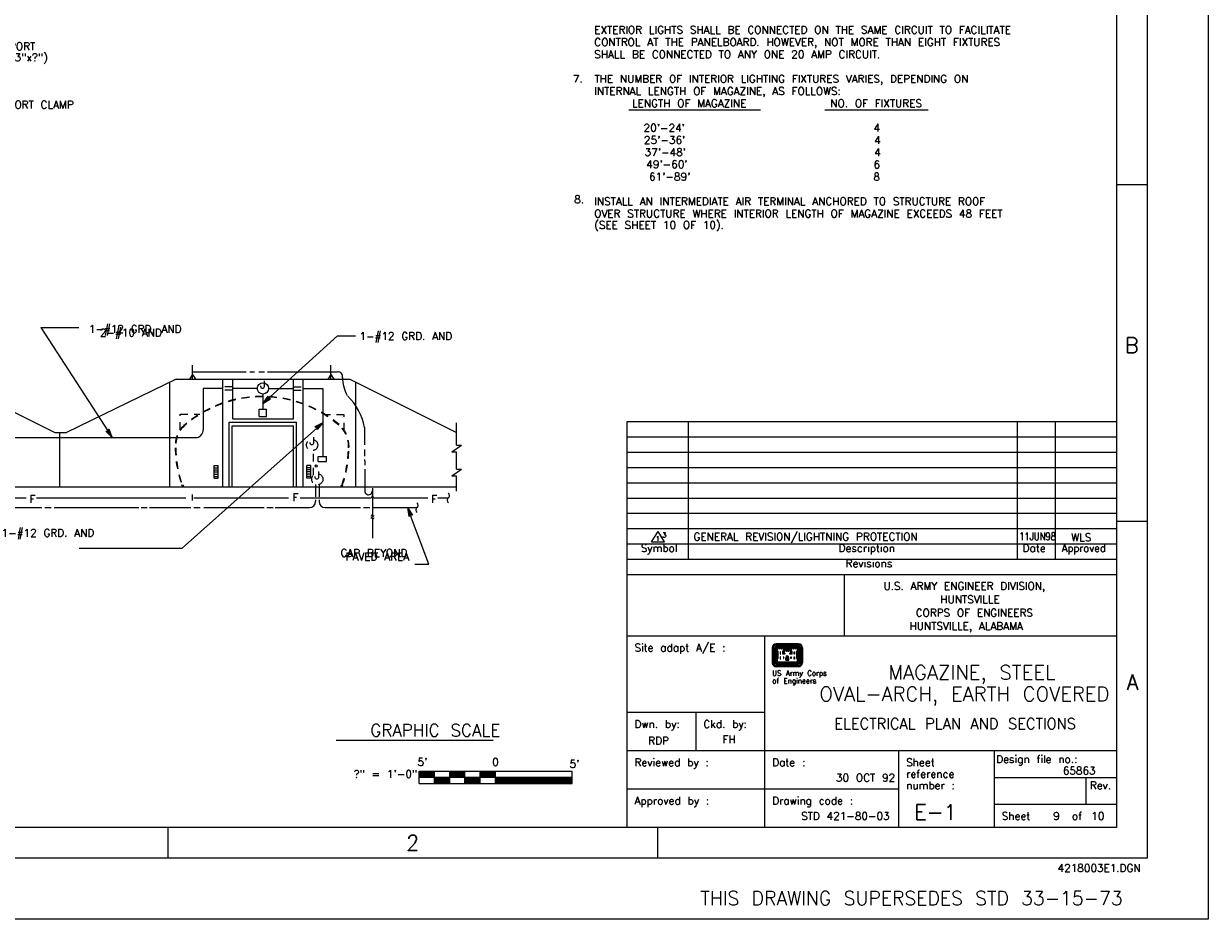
# Model space of a CAD drawing. Extents: x -28.6 to 13.4, y -12 to 18.
# Tile 5 of 6: x -5.9 to 13.4, y -12 to 2.6. Entities that reach past the tile are written whole.
import ezdxf
from ezdxf.enums import TextEntityAlignment as Align

# ---------------------------------------------------------------- set-up
doc = ezdxf.new("R2010")
doc.units = 0
doc.header["$MEASUREMENT"] = 0
doc.linetypes.add('HIDDEN2', pattern=[0.1875, 0.125, -0.0625])
doc.layers.add('01', color=7, linetype='CONTINUOUS')
doc.layers.add('02', color=7, linetype='CONTINUOUS')
doc.styles.add('TXT_SHX', font='txt.shx')

msp = doc.modelspace()

# ---------------------------------------------------------------- linework, layer by layer
at = {"layer": '01', "color": 7, "linetype": 'CONTINUOUS'}
for p, q in [((13.445, 17.982), (13.445, -12.018)), ((12.445, 16.982), (12.445, -11.018)), ((11.945, 16.482), (11.945, -10.518)), ((3.976, 1.2), (6.129, 1.2)), ((7.178, 1.2), (8.87, 1.2)), ((11.945, -0.018), (12.445, -0.018)), ((-5.628, -2.352), (-5.012, -2.352)), ((-5.628, -2.352), (-4.464, -4.151)), ((-0.785, -2.489), (-2.003, -3.592)), ((-0.785, -2.489), (-0.491, -2.489)), ((-3.153, -3.198), (-3.153, -2.966)), ((-3.153, -3.077), (-2.276, -3.077)), ((-2.218, -3.077), (-2.138, -3.077)), ((-2.07, -3.077), (-1.978, -3.077)), ((-1.928, -3.077), (-0.781, -3.077)), ((-0.891, -3.198), (-0.891, -2.966)), ((-7.144, -3.198), (-5.4, -4.068)), ((-3.419, -3.198), (-5.213, -4.068)), ((-3.523, -4.955), (-3.523, -3.253)), ((-3.419, -3.198), (-0.583, -3.198)), ((-3.153, -3.122), (-3.203, -3.198)), ((-3.153, -3.122), (-3.103, -3.198)), ((-2.654, -4.955), (-2.654, -3.198)), ((-2.495, -3.844), (-2.495, -3.198)), ((-1.503, -3.844), (-1.503, -3.198)), ((-1.346, -4.955), (-1.346, -3.198)), ((-0.891, -3.122), (-0.941, -3.198)), ((-0.891, -3.122), (-0.841, -3.198)), ((-0.583, -3.198), (1.161, -4.068)), ((-0.485, -4.955), (-0.485, -3.253)), ((-2.977, -3.348), (-2.977, -4.026)), ((-2.655, -3.348), (-2.977, -3.348)), ((-2.093, -3.348), (-2.498, -3.348)), ((-2.003, -3.44), (-2.003, -3.685)), ((-2.003, -3.592), (-1.917, -3.472)), ((-1.917, -3.472), (-1.907, -3.505)), ((-1.909, -3.348), (-1.504, -3.348)), ((-1.347, -3.348), (-1.023, -3.348)), ((-1.023, -3.348), (-1.023, -4.462)), ((-2.003, -3.592), (-1.875, -3.518)), ((-1.976, -3.567), (-1.919, -3.489)), ((-1.976, -3.567), (-1.892, -3.519)), ((-1.949, -3.543), (-1.922, -3.505)), ((-1.949, -3.543), (-1.909, -3.519)), ((-1.922, -3.505), (-1.918, -3.515)), ((-1.919, -3.489), (-1.913, -3.51)), ((-1.918, -3.515), (-1.909, -3.519)), ((-1.913, -3.51), (-1.892, -3.519)), ((-1.907, -3.505), (-1.875, -3.518)), ((-2.495, -3.844), (-1.503, -3.844)), ((-2.062, -3.805), (-2.062, -3.685)), ((-2.062, -3.685), (-1.945, -3.685)), ((-2.062, -3.805), (-1.945, -3.805)), ((-1.945, -3.805), (-1.945, -3.685)), ((-4.568, -4.047), (-4.535, -4.042)), ((-4.464, -4.151), (-4.568, -4.047)), ((-4.552, -4.052), (-4.53, -4.049)), ((-4.484, -4.12), (-4.552, -4.052)), ((-4.536, -4.057), (-4.526, -4.055)), ((-4.504, -4.09), (-4.536, -4.057)), ((-4.535, -4.042), (-4.516, -4.013)), ((-4.53, -4.049), (-4.518, -4.03)), ((-4.526, -4.055), (-4.521, -4.047)), ((-4.504, -4.09), (-4.521, -4.047)), ((-4.484, -4.12), (-4.518, -4.03)), ((-4.464, -4.151), (-4.516, -4.013)), ((-3.322, -5.958), (-1.021, -3.907)), ((-2.555, -3.898), (-1.451, -3.898)), ((-2.555, -4.955), (-2.555, -3.898)), ((-2.506, -3.957), (-1.504, -3.957)), ((-2.506, -4.955), (-2.506, -3.957)), ((-1.504, -4.955), (-1.504, -3.957)), ((-1.451, -4.955), (-1.451, -3.898)), ((-1.021, -3.907), (-1.153, -3.973)), ((-1.122, -3.989), (-1.153, -3.973)), ((-1.05, -3.93), (-1.136, -3.974)), ((-1.116, -3.983), (-1.136, -3.974)), ((-1.114, -4.021), (-1.122, -3.989)), ((-1.078, -3.953), (-1.119, -3.974)), ((-1.11, -3.978), (-1.119, -3.974)), ((-1.111, -4.005), (-1.116, -3.983)), ((-1.021, -3.907), (-1.114, -4.021)), ((-1.05, -3.93), (-1.111, -4.005)), ((-1.107, -3.989), (-1.11, -3.978)), ((-1.078, -3.953), (-1.107, -3.989)), ((-0.341, -3.98), (-0.341, -4.27)), ((1.161, -4.275), (1.161, -3.912)), ((3.945, -3.893), (3.945, -6.393)), ((11.945, -3.893), (3.945, -3.893)), ((4.945, -3.893), (4.945, -6.143)), ((10.32, -3.893), (10.32, -6.143)), ((10.945, -3.893), (10.945, -6.143)), ((-7.499, -4.151), (-3.102, -4.151)), ((-5.4, -4.068), (-5.213, -4.068)), ((-5.325, -4.068), (-5.325, -4.952)), ((11.945, -4.143), (3.945, -4.143)), ((-0.341, -4.347), (-0.341, -4.456)), ((1.087, -4.384), (1.244, -4.275)), ((1.087, -4.384), (1.161, -4.384)), ((1.161, -4.275), (1.244, -4.275)), ((1.161, -4.666), (1.161, -4.384)), ((11.945, -4.393), (3.945, -4.393)), ((-2.796, -4.609), (-2.733, -4.609)), ((-2.796, -4.814), (-2.796, -4.609)), ((-2.796, -4.644), (-2.733, -4.644)), ((-2.733, -4.814), (-2.733, -4.609)), ((-1.221, -4.609), (-1.284, -4.609)), ((-1.284, -4.814), (-1.284, -4.609)), ((-1.221, -4.644), (-1.284, -4.644)), ((-1.221, -4.814), (-1.221, -4.609)), ((-1.101, -4.462), (-0.962, -4.462)), ((-1.101, -4.54), (-1.101, -4.462)), ((-1.101, -4.54), (-0.962, -4.54)), ((-0.962, -4.54), (-0.962, -4.462)), ((-0.338, -4.532), (-0.338, -4.603)), ((11.945, -4.643), (3.945, -4.643)), ((-2.796, -4.677), (-2.733, -4.677)), ((-2.796, -4.712), (-2.733, -4.712)), ((-2.796, -4.75), (-2.733, -4.75)), ((-2.796, -4.784), (-2.733, -4.784)), ((-2.796, -4.814), (-2.733, -4.814)), ((-1.221, -4.677), (-1.284, -4.677)), ((-1.221, -4.712), (-1.284, -4.712)), ((-1.221, -4.75), (-1.284, -4.75)), ((-1.221, -4.784), (-1.284, -4.784)), ((-1.221, -4.814), (-1.284, -4.814)), ((-0.338, -4.666), (-0.338, -5.017)), ((1.087, -4.775), (1.244, -4.666)), ((1.087, -4.775), (1.161, -4.775)), ((1.161, -4.666), (1.244, -4.666)), ((1.161, -5.024), (1.161, -4.775)), ((-24.137, -4.955), (1.161, -4.955)), ((-1.142, -4.919), (-1.142, -5.12)), ((-1.083, -4.919), (-1.083, -5.116)), ((-0.212, -4.978), (-0.212, -5.429)), ((11.945, -4.893), (3.945, -4.893)), ((-6.731, -5.137), (-5.871, -5.137)), ((-5.702, -5.137), (-3.263, -5.137)), ((-3.13, -5.137), (-1.582, -5.137)), ((-1.391, -5.137), (-0.254, -5.137)), ((-1.142, -5.166), (-1.142, -5.195)), ((-1.083, -5.166), (-1.083, -5.195)), ((-0.17, -5.137), (0.692, -5.137)), ((0.854, -5.137), (1.026, -5.137)), ((11.945, -5.143), (3.945, -5.143)), ((-6.766, -5.295), (-5.614, -5.295)), ((-5.564, -5.295), (-5.46, -5.295)), ((-5.41, -5.295), (-4.029, -5.295)), ((-3.992, -5.295), (-3.892, -5.295)), ((-3.854, -5.295), (-3.18, -5.295)), ((-3.13, -5.295), (-3.026, -5.295)), ((-2.968, -5.295), (-1.982, -5.295)), ((-1.94, -5.295), (-1.832, -5.295)), ((-1.803, -5.295), (-1.242, -5.295)), ((-0.983, -5.295), (-0.409, -5.295)), ((-0.359, -5.295), (-0.255, -5.295)), ((-0.205, -5.295), (0.515, -5.295)), ((0.711, -6.22), (0.363, -5.295)), ((0.363, -5.295), (0.443, -5.419)), ((0.363, -5.295), (0.385, -5.441)), ((0.376, -5.33), (0.428, -5.411)), ((0.376, -5.33), (0.39, -5.425)), ((0.409, -5.417), (0.385, -5.441)), ((0.389, -5.363), (0.396, -5.409)), ((0.389, -5.363), (0.414, -5.402)), ((0.406, -5.409), (0.39, -5.425)), ((0.403, -5.402), (0.396, -5.409)), ((0.414, -5.402), (0.403, -5.402)), ((0.428, -5.411), (0.406, -5.409)), ((0.443, -5.419), (0.409, -5.417)), ((11.945, -5.393), (3.945, -5.393)), ((-0.212, -5.466), (-0.212, -5.795)), ((11.945, -5.518), (12.445, -5.518)), ((11.945, -5.643), (3.945, -5.643)), ((-5.005, -5.958), (-3.322, -5.958)), ((11.945, -5.893), (3.945, -5.893)), ((11.945, -6.143), (3.945, -6.143)), ((0.482, -6.22), (0.711, -6.22)), ((3.945, -6.393), (3.945, -10.518)), ((11.945, -6.393), (3.945, -6.393)), ((7.493, -6.393), (7.493, -7.393)), ((11.945, -7.393), (3.945, -7.393)), ((6.195, -7.393), (6.195, -10.518)), ((6.195, -8.643), (3.945, -8.643)), ((5.07, -8.643), (5.07, -9.268)), ((-0.803, -9.093), (1.759, -9.093)), ((11.945, -9.268), (3.945, -9.268)), ((8.383, -9.268), (8.383, -10.518)), ((9.945, -9.268), (9.945, -10.518)), ((0.55, -9.599), (3.05, -9.599)), ((0.55, -9.799), (0.55, -9.599)), ((0.55, -9.603), (0.8, -9.603)), ((0.55, -9.608), (0.8, -9.608)), ((0.55, -9.613), (0.8, -9.613)), ((0.55, -9.618), (0.8, -9.618)), ((0.55, -9.623), (0.8, -9.623)), ((0.55, -9.628), (0.8, -9.628)), ((0.55, -9.633), (0.8, -9.633)), ((0.55, -9.638), (0.8, -9.638)), ((0.55, -9.643), (0.8, -9.643)), ((0.55, -9.648), (0.8, -9.648)), ((0.55, -9.653), (0.8, -9.653)), ((0.55, -9.658), (0.8, -9.658)), ((0.55, -9.663), (0.8, -9.663)), ((0.55, -9.668), (0.8, -9.668)), ((0.55, -9.673), (0.8, -9.673)), ((0.55, -9.678), (0.8, -9.678)), ((0.8, -9.799), (0.8, -9.599)), ((1.05, -9.799), (1.05, -9.599)), ((1.05, -9.603), (1.3, -9.603)), ((1.05, -9.608), (1.3, -9.608)), ((1.05, -9.613), (1.3, -9.613)), ((1.05, -9.618), (1.3, -9.618)), ((1.05, -9.623), (1.3, -9.623)), ((1.05, -9.628), (1.3, -9.628)), ((1.05, -9.633), (1.3, -9.633)), ((1.05, -9.638), (1.3, -9.638)), ((1.05, -9.643), (1.3, -9.643)), ((1.05, -9.648), (1.3, -9.648)), ((1.05, -9.653), (1.3, -9.653)), ((1.05, -9.658), (1.3, -9.658)), ((1.05, -9.663), (1.3, -9.663)), ((1.05, -9.668), (1.3, -9.668)), ((1.05, -9.673), (1.3, -9.673)), ((1.05, -9.678), (1.3, -9.678)), ((1.3, -9.799), (1.3, -9.599)), ((1.55, -9.799), (1.55, -9.599)), ((1.55, -9.603), (1.8, -9.603)), ((1.55, -9.608), (1.8, -9.608)), ((1.55, -9.613), (1.8, -9.613)), ((1.55, -9.618), (1.8, -9.618)), ((1.55, -9.623), (1.8, -9.623)), ((1.55, -9.628), (1.8, -9.628)), ((1.55, -9.633), (1.8, -9.633)), ((1.55, -9.638), (1.8, -9.638)), ((1.55, -9.643), (1.8, -9.643)), ((1.55, -9.648), (1.8, -9.648)), ((1.55, -9.653), (1.8, -9.653)), ((1.55, -9.658), (1.8, -9.658)), ((1.55, -9.663), (1.8, -9.663)), ((1.55, -9.668), (1.8, -9.668)), ((1.55, -9.673), (1.8, -9.673)), ((1.55, -9.678), (1.8, -9.678)), ((1.8, -9.799), (1.8, -9.599)), ((3.05, -9.799), (3.05, -9.599)), ((0.55, -9.683), (0.8, -9.683)), ((0.55, -9.688), (0.8, -9.688)), ((0.55, -9.693), (0.8, -9.693)), ((0.55, -9.699), (3.05, -9.699)), ((0.55, -9.799), (3.05, -9.799)), ((0.8, -9.705), (1.05, -9.705)), ((0.8, -9.711), (1.05, -9.711)), ((0.8, -9.717), (1.05, -9.717)), ((0.8, -9.725), (1.05, -9.725)), ((0.8, -9.733), (1.05, -9.733)), ((0.8, -9.74), (1.05, -9.74)), ((0.8, -9.748), (1.05, -9.748)), ((0.8, -9.757), (1.05, -9.757)), ((0.8, -9.764), (1.05, -9.764)), ((0.8, -9.773), (1.05, -9.773)), ((0.8, -9.781), (1.05, -9.781)), ((0.8, -9.788), (1.05, -9.788)), ((1.05, -9.683), (1.3, -9.683)), ((1.05, -9.688), (1.3, -9.688)), ((1.05, -9.693), (1.3, -9.693)), ((1.3, -9.705), (1.55, -9.705)), ((1.3, -9.711), (1.55, -9.711)), ((1.3, -9.717), (1.55, -9.717)), ((1.3, -9.725), (1.55, -9.725)), ((1.3, -9.733), (1.55, -9.733)), ((1.3, -9.74), (1.55, -9.74)), ((1.3, -9.748), (1.55, -9.748)), ((1.3, -9.757), (1.55, -9.757)), ((1.3, -9.764), (1.55, -9.764)), ((1.3, -9.773), (1.55, -9.773)), ((1.3, -9.781), (1.55, -9.781)), ((1.3, -9.788), (1.55, -9.788)), ((1.55, -9.683), (1.8, -9.683)), ((1.55, -9.688), (1.8, -9.688)), ((1.55, -9.693), (1.8, -9.693)), ((1.8, -9.705), (3.05, -9.705)), ((1.8, -9.708), (3.05, -9.708)), ((1.8, -9.714), (3.05, -9.714)), ((1.8, -9.719), (3.05, -9.719)), ((1.8, -9.726), (3.05, -9.726)), ((1.8, -9.731), (3.05, -9.731)), ((1.8, -9.739), (3.05, -9.739)), ((1.8, -9.745), (3.05, -9.745)), ((1.8, -9.753), (3.05, -9.753)), ((1.8, -9.758), (3.05, -9.758)), ((1.8, -9.765), (3.05, -9.765)), ((1.8, -9.771), (3.05, -9.771)), ((1.8, -9.776), (3.05, -9.776)), ((1.8, -9.782), (3.05, -9.782)), ((1.8, -9.788), (3.05, -9.788)), ((11.945, -9.706), (9.945, -9.706)), ((11.445, -9.706), (11.445, -10.143)), ((8.383, -9.893), (3.945, -9.893)), ((11.945, -10.143), (9.945, -10.143)), ((11.945, -10.518), (-26.055, -10.518)), ((-3.555, -10.518), (-3.555, -11.018)), ((4.445, -10.518), (4.445, -11.018)), ((12.445, -11.018), (-27.555, -11.018)), ((13.445, -12.018), (-28.555, -12.018))]:
    msp.add_line(p, q, dxfattribs=at)
at = {"layer": '01', "color": 7, "linetype": 'HIDDEN2'}
for p, q in [((-2.498, -3.323), (-2.655, -3.323)), ((-2.498, -3.375), (-2.655, -3.375)), ((-1.504, -3.323), (-1.347, -3.323)), ((-1.504, -3.375), (-1.347, -3.375)), ((-3.352, -4.022), (-3.352, -3.768)), ((-3.352, -3.768), (-3.031, -3.768)), ((-0.674, -3.78), (-0.995, -3.78)), ((-0.674, -4.034), (-0.674, -3.78)), ((-1.177, -4.767), (-1.177, -4.362)), ((-3.331, -4.922), (-3.318, -4.951)), ((-3.331, -4.922), (-3.329, -4.922)), ((-3.329, -4.922), (-3.317, -4.95)), ((-3.295, -4.942), (-3.318, -4.951)), ((-3.317, -4.928), (-3.31, -4.946)), ((-3.302, -4.929), (-3.301, -4.928)), ((-3.302, -4.929), (-3.297, -4.941)), ((-0.736, -4.946), (-0.713, -4.955)), ((-0.729, -4.933), (-0.734, -4.945)), ((-0.734, -4.945), (-0.714, -4.954)), ((-0.729, -4.933), (-0.73, -4.932)), ((-0.713, -4.932), (-0.721, -4.95)), ((-0.701, -4.926), (-0.714, -4.954)), ((-0.7, -4.926), (-0.713, -4.955)), ((-0.7, -4.926), (-0.701, -4.926)), ((-3.152, -5.178), (-3.152, -5.078))]:
    msp.add_line(p, q, dxfattribs=at)
at = {"layer": '01', "color": 3, "linetype": 'CONTINUOUS'}
for p, q in [((4.349, -5.853), (4.455, -5.686)), ((4.562, -5.853), (4.455, -5.686)), ((4.349, -5.853), (4.562, -5.853))]:
    msp.add_line(p, q, dxfattribs=at)
at = {"layer": '01', "color": 1, "linetype": 'CONTINUOUS'}
for p, q in [((6.749, -7.518), (6.385, -7.518)), ((6.749, -7.522), (6.385, -7.522)), ((6.749, -7.527), (6.385, -7.527)), ((6.749, -7.532), (6.385, -7.532)), ((6.749, -7.538), (6.385, -7.538)), ((6.32, -7.583), (6.32, -7.829)), ((6.324, -7.583), (6.324, -7.829)), ((6.33, -7.583), (6.33, -7.829)), ((6.335, -7.583), (6.335, -7.829)), ((6.34, -7.583), (6.34, -7.829)), ((6.361, -7.583), (6.361, -7.829)), ((6.366, -7.583), (6.366, -7.829)), ((6.371, -7.583), (6.371, -7.829)), ((6.376, -7.583), (6.376, -7.829)), ((6.381, -7.583), (6.381, -7.829)), ((6.749, -7.558), (6.385, -7.558)), ((6.749, -7.564), (6.385, -7.564)), ((6.749, -7.569), (6.385, -7.569)), ((6.749, -7.574), (6.385, -7.574)), ((6.749, -7.579), (6.385, -7.579)), ((6.387, -7.583), (6.387, -7.827)), ((6.392, -7.583), (6.392, -7.822)), ((6.396, -7.635), (6.396, -7.761)), ((6.401, -7.64), (6.401, -7.755)), ((6.511, -7.584), (6.623, -7.584)), ((6.511, -7.589), (6.623, -7.589)), ((6.511, -7.594), (6.623, -7.594)), ((6.511, -7.6), (6.623, -7.6)), ((6.511, -7.605), (6.623, -7.605)), ((6.511, -7.61), (6.623, -7.61)), ((6.511, -7.615), (6.623, -7.615)), ((6.733, -7.64), (6.733, -7.755)), ((6.738, -7.635), (6.738, -7.76)), ((6.742, -7.583), (6.742, -7.822)), ((6.747, -7.583), (6.747, -7.827)), ((6.752, -7.583), (6.752, -7.829)), ((6.758, -7.583), (6.758, -7.829)), ((6.763, -7.583), (6.763, -7.829)), ((6.768, -7.583), (6.768, -7.829)), ((6.773, -7.583), (6.773, -7.829)), ((6.794, -7.583), (6.794, -7.829)), ((6.799, -7.583), (6.799, -7.829)), ((6.805, -7.583), (6.805, -7.829)), ((6.81, -7.583), (6.81, -7.829)), ((6.813, -7.583), (6.813, -7.829)), ((6.749, -7.832), (6.385, -7.832)), ((6.749, -7.837), (6.385, -7.837)), ((6.749, -7.843), (6.385, -7.843)), ((6.749, -7.848), (6.385, -7.848)), ((6.749, -7.853), (6.385, -7.853)), ((6.749, -7.874), (6.385, -7.874)), ((6.749, -7.879), (6.385, -7.879)), ((6.749, -7.884), (6.385, -7.884)), ((6.749, -7.89), (6.385, -7.89)), ((6.749, -7.893), (6.385, -7.893)), ((6.747, -7.827), (6.387, -7.827)), ((6.742, -7.822), (6.392, -7.822)), ((6.543, -7.786), (6.543, -7.746)), ((6.543, -7.786), (6.591, -7.786)), ((6.548, -7.786), (6.548, -7.746)), ((6.553, -7.786), (6.553, -7.746)), ((6.558, -7.786), (6.558, -7.746)), ((6.564, -7.786), (6.564, -7.746)), ((6.57, -7.786), (6.57, -7.746)), ((6.575, -7.786), (6.575, -7.746)), ((6.581, -7.786), (6.581, -7.746)), ((6.586, -7.786), (6.586, -7.746)), ((6.591, -7.786), (6.591, -7.746))]:
    msp.add_line(p, q, dxfattribs=at)
for points in [[(6.396, -7.583), (6.396, -7.63), (6.406, -7.64), (6.406, -7.755), (6.396, -7.766), (6.396, -7.818), (6.738, -7.818), (6.738, -7.766), (6.727, -7.755), (6.727, -7.64), (6.738, -7.63), (6.738, -7.583), (6.693, -7.583), (6.658, -7.583), (6.626, -7.583), (6.626, -7.63), (6.637, -7.64), (6.637, -7.682), (6.612, -7.682), (6.612, -7.678), (6.623, -7.667), (6.623, -7.62), (6.578, -7.62), (6.543, -7.62), (6.511, -7.62), (6.511, -7.667), (6.522, -7.678), (6.522, -7.682), (6.497, -7.682), (6.497, -7.64), (6.508, -7.63), (6.508, -7.583), (6.462, -7.583), (6.428, -7.583)], [(6.401, -7.588), (6.401, -7.628), (6.412, -7.638), (6.412, -7.757), (6.401, -7.768), (6.401, -7.813), (6.733, -7.813), (6.733, -7.768), (6.722, -7.757), (6.722, -7.638), (6.733, -7.628), (6.733, -7.588), (6.701, -7.588), (6.701, -7.607), (6.698, -7.607), (6.698, -7.588), (6.666, -7.588), (6.666, -7.607), (6.663, -7.607), (6.663, -7.588), (6.631, -7.588), (6.631, -7.628), (6.642, -7.638), (6.642, -7.687), (6.607, -7.687), (6.607, -7.676), (6.618, -7.665), (6.618, -7.625), (6.586, -7.625), (6.586, -7.644), (6.583, -7.644), (6.583, -7.625), (6.551, -7.625), (6.551, -7.644), (6.548, -7.644), (6.548, -7.625), (6.516, -7.625), (6.516, -7.665), (6.527, -7.676), (6.527, -7.687), (6.492, -7.687), (6.492, -7.638), (6.503, -7.628), (6.503, -7.588), (6.471, -7.588), (6.471, -7.607), (6.468, -7.607), (6.468, -7.588), (6.436, -7.588), (6.436, -7.607), (6.433, -7.607), (6.433, -7.588)], [(6.45, -7.652), (6.45, -7.687), (6.453, -7.687), (6.453, -7.652)], [(6.45, -7.732), (6.45, -7.767), (6.453, -7.767), (6.453, -7.732)], [(6.505, -7.732), (6.505, -7.757), (6.508, -7.757), (6.508, -7.732)], [(6.629, -7.732), (6.629, -7.757), (6.626, -7.757), (6.626, -7.732)], [(6.684, -7.652), (6.684, -7.687), (6.68, -7.687), (6.68, -7.652)], [(6.684, -7.732), (6.684, -7.767), (6.68, -7.767), (6.68, -7.732)]]:
    msp.add_lwpolyline(points, close=True, dxfattribs=at)
for points in [[(6.505, -7.64), (6.502, -7.643), (6.502, -7.677), (6.513, -7.677), (6.506, -7.669), (6.506, -7.639)], [(6.629, -7.64), (6.632, -7.643), (6.632, -7.677), (6.621, -7.677), (6.628, -7.669), (6.628, -7.639)]]:
    msp.add_lwpolyline(points, dxfattribs=at)
at = {"layer": '01', "color": 7, "linetype": 'CONTINUOUS'}
for centre, radius in [((-2.001, -3.348), 0.0922), ((-1.132, -4.615), 0.018)]:
    msp.add_circle(centre, radius, dxfattribs=at)
at = {"layer": '01', "color": 7, "linetype": 'HIDDEN2'}
for centre in [(-1.198, -4.272), (-1.113, -4.831)]:
    msp.add_circle(centre, 0.0922, dxfattribs=at)
at = {"layer": '01', "color": 7, "linetype": 'CONTINUOUS'}
for centre, radius, start, end in [((-0.778, -3.157), 0.079, 349.062, 91.8479), ((-0.072, -3.16), 0.629, 181.0541, 208.7161), ((-1.278, -4.162), 0.954, 10.8031, 46.0537), ((-3.102, -4.026), 0.125, 270, 360), ((-1.283, -4.562), 0.945, 1.8352, 3.21), ((-1.242, -5.195), 0.1, 270, 360), ((-0.983, -5.195), 0.1, 180, 270), ((-0.252, -5.096), 0.0411, 268.5303, 355.7404), ((-0.171, -5.096), 0.0411, 184.2596, 271.4696)]:
    msp.add_arc(centre, radius, start, end, dxfattribs=at)
at = {"layer": '01', "color": 7, "linetype": 'HIDDEN2'}
for centre, radius, start, end in [((-2.017, -5.427), 1.95, 49.7198, 130.0976), ((-2.017, -5.427), 1.942, 49.7198, 130.0976), ((-2.976, -4.286), 0.459, 130.3847, 183.7283), ((-2.976, -4.286), 0.451, 130.3847, 183.7283), ((-1.054, -4.29), 0.451, 356.2717, 49.6153), ((-1.054, -4.29), 0.459, 356.2717, 49.6153), ((-1.485, -4.286), 1.95, 180.8649, 199.3307), ((-1.485, -4.286), 1.942, 180.8649, 199.3307), ((-2.546, -4.29), 1.942, 340.6693, 359.1351), ((-2.546, -4.29), 1.95, 340.6693, 359.1351)]:
    msp.add_arc(centre, radius, start, end, dxfattribs=at)
at = {"layer": '01', "color": 1, "linetype": 'CONTINUOUS'}
for centre, radius, start, end in [((6.385, -7.582), 0.0554, 90, 180), ((6.385, -7.582), 0.0449, 90, 180), ((6.75, -7.582), 0.0606, 0, 90), ((6.75, -7.582), 0.0554, 0, 90), ((6.75, -7.582), 0.0501, 0, 90), ((6.75, -7.582), 0.0449, 0, 90), ((6.385, -7.582), 0.0241, 90, 180), ((6.385, -7.582), 0.0189, 90, 180), ((6.385, -7.582), 0.0137, 90, 180), ((6.576, -7.748), 0.0229, 103.4698, 176.0575), ((6.558, -7.748), 0.0125, 3.9425, 76.5302), ((6.558, -7.748), 0.0177, 3.9425, 76.5302), ((6.385, -7.829), 0.0554, 180, 270), ((6.385, -7.829), 0.0241, 180, 270), ((6.385, -7.829), 0.0189, 180, 270), ((6.75, -7.829), 0.0501, 270, 0), ((6.75, -7.829), 0.0554, 270, 0)]:
    msp.add_arc(centre, radius, start, end, dxfattribs=at)
at = {"layer": '01', "color": 7, "linetype": 'CONTINUOUS'}
for centre, major_axis, ratio, start_param, end_param in [((-0.275, -5.016), (0.0011, -0.0691), 0.911464, 4.712389, 7.853982), ((0.515, -5.259), (0, 0.036), 0.55577, 3.141593, 6.283185), ((1.029, -5.173), (0, -0.036), 0.55577, 3.141593, 6.283185), ((1.027, -5.101), (0, 0.036), 0.55577, 3.141593, 6.283185), ((-0.222, -5.431), (0.0032, -0.0136), 0.772206, 1.570796, 4.712389), ((0.517, -5.331), (0, -0.036), 0.55577, 3.141593, 6.283185), ((-0.222, -5.468), (0.0032, -0.0136), 0.772206, 1.570796, 4.712389), ((-0.201, -5.426), (-0.0032, 0.0136), 0.772206, 1.570796, 4.712389), ((-0.201, -5.463), (-0.0032, 0.0136), 0.772206, 1.570796, 4.712389)]:
    msp.add_ellipse(centre, major_axis=major_axis, ratio=ratio, start_param=start_param, end_param=end_param, dxfattribs=at)
at = {"layer": '01', "color": 1, "linetype": 'CONTINUOUS'}
for centre, major_axis, start_param, end_param in [((6.385, -7.582), (0, 0.0643), 0, 1.570796), ((6.385, -7.582), (-0.0606, 0), 4.712389, 6.283185), ((6.385, -7.582), (0, 0.0501), 0, 1.570796), ((6.75, -7.582), (0, 0.0643), 4.712389, 6.283185), ((6.385, -7.582), (-0.00848, 0), 4.712389, 6.283185), ((6.385, -7.582), (0, 0.00327), 0, 1.570796), ((6.576, -7.748), (-0.0324, -0.0078), 4.750756, 5.979283), ((6.576, -7.748), (-0.0065, 0.0273), 0, 1.266894), ((6.576, -7.748), (-0.0041, 0.0172), 0, 1.266894), ((6.558, -7.748), (-0.0223, 0.0053), 3.445495, 4.712389), ((6.576, -7.748), (-0.0121, -0.0029), 4.712389, 5.979283), ((6.558, -7.748), (-0.0273, 0.0065), 3.445495, 4.712389), ((6.558, -7.748), (-0.0324, 0.0078), 3.445495, 4.67512), ((6.75, -7.582), (0, 0.0241), 4.712389, 6.283185), ((6.75, -7.582), (0, 0.0189), 4.712389, 6.283185), ((6.75, -7.582), (0, 0.0137), 4.712389, 6.283185), ((6.75, -7.582), (0, 0.00848), 4.712389, 6.283185), ((6.75, -7.582), (0, 0.00327), 4.712389, 6.283185), ((6.385, -7.829), (0, -0.0643), 4.712389, 6.283185), ((6.385, -7.829), (0, -0.0606), 4.712389, 6.283185), ((6.385, -7.829), (0, -0.0501), 4.712389, 6.283185), ((6.385, -7.829), (0, -0.0449), 4.712389, 6.283185), ((6.385, -7.829), (0, -0.0137), 4.712389, 6.283185), ((6.385, -7.829), (0, -0.00848), 4.712389, 6.283185), ((6.385, -7.829), (0, -0.00327), 4.712389, 6.283185), ((6.75, -7.829), (0.0643, 0), 4.712389, 6.283185), ((6.75, -7.829), (0.0241, 0), 4.712389, 6.283185), ((6.75, -7.829), (0.0189, 0), 4.712389, 6.283185), ((6.75, -7.829), (0.0137, 0), 4.712389, 6.283185), ((6.75, -7.829), (0.00848, 0), 4.712389, 6.283185), ((6.75, -7.829), (0.00327, 0), 4.712389, 6.283185), ((6.75, -7.829), (0, -0.0449), 0, 1.570796), ((6.75, -7.829), (0, -0.0606), 0, 1.570796)]:
    msp.add_ellipse(centre, major_axis=major_axis, ratio=1, start_param=start_param, end_param=end_param, dxfattribs=at)

# ---------------------------------------------------------------- texts
at = {"layer": '01', "color": 7, "linetype": 'CONTINUOUS', "style": 'TXT_SHX'}
for s, p in [('EXTERIOR LIGHTS SHALL BE CONNECTED ON THE SAME CIRCUIT TO FACILITATE', (3.412, 2.446)), ('CONTROL AT THE PANELBOARD. HOWEVER, NOT MORE THAN EIGHT FIXTURES', (3.412, 2.246)), ('CONDUIT SUPPORT', (-7.306, 2.177)), ('MEMBER (L3"x3"x?")', (-7.306, 1.996)), ('SHALL BE CONNECTED TO ANY ONE 20 AMP CIRCUIT.', (3.412, 2.046)), ('7.', (3.064, 1.646)), ('THE NUMBER OF INTERIOR LIGHTING FIXTURES VARIES, DEPENDING ON', (3.415, 1.646)), ('INTERNAL LENGTH OF MAGAZINE, AS FOLLOWS:', (3.412, 1.446)), ('LENGTH OF MAGAZINE', (4.03, 1.246)), ('NO. OF FIXTURES', (7.269, 1.246)), ('CONDUIT SUPPORT CLAMP', (-7.33, 1.224)), ('8.', (3.087, -0.322)), ('INSTALL AN INTERMEDIATE AIR TERMINAL ANCHORED TO STRUCTURE ROOF', (3.412, -0.354)), ('OVER STRUCTURE WHERE INTERIOR LENGTH OF MAGAZINE EXCEEDS 48 FEET', (3.412, -0.554)), ('(SEE SHEET 10 OF 10).', (3.412, -0.74)), ('1-#12 GRD. AND', (-4.846, -2.439)), ('1-#12 GRD. AND', (-0.424, -2.556)), ('1-#12 GRD. AND', (-6.271, -5.769)), ('WLS', (11.207, -5.842)), ('CAP BEYOND', (-0.734, -6.096)), ('Site adapt A/E :', (4.07, -7.643)), ('Dwn. by:', (4.07, -8.893)), ('Ckd. by:', (5.195, -8.893)), ('Reviewed by :', (4.07, -9.518)), ('Sheet', (8.508, -9.518)), ('Design file no.:', (9.98, -9.465)), ('reference', (8.508, -9.706)), ('Approved by :', (4.07, -10.143)), ('Drawing code :', (6.32, -10.143)), ('Sheet     ', (10.07, -10.393)), ('4218003E1.DGN', (10.984, -11.243))]:
    msp.add_text(s, height=0.125, dxfattribs=at).set_placement(p)
for s, height, p in [("20'-24' ", 0.125, (4.612, 0.846)), ('4', 0.125, (8.03, 0.846)), ("25'-36' ", 0.125, (4.618, 0.646)), ('4', 0.125, (8.039, 0.646)), ("37'-48' ", 0.125, (4.629, 0.448)), ('4', 0.125, (8.039, 0.446)), ("49'-60'", 0.125, (4.6, 0.251)), ('6', 0.125, (8.029, 0.246)), ("61'-89'", 0.125, (4.645, 0.048)), ('8', 0.125, (8.027, 0.046)), ('2-#10 AND', 0.125, (-4.16, -2.498)), ('J', 0.125, (-2.002, -3.347)), ('J', 0.125, (-1.199, -4.271)), ('J', 0.125, (-1.114, -4.83)), ('F', 0.125, (-5.765, -5.216)), ('F', 0.125, (-1.467, -5.191)), ('F', 0.125, (0.796, -5.216)), ('Symbol', 0.125, (4.472, -6.018)), ('Description', 0.125, (7.865, -6.018)), ('PAVED AREA', 0.125, (-0.131, -6.157)), ('Revisions', 0.125, (7.901, -6.268)), ('   U.S. ARMY ENGINEER DIVISION,   ', 0.125, (9.445, -6.636)), ('           HUNTSVILLE             ', 0.125, (9.61, -6.857)), ('       CORPS OF ENGINEERS         ', 0.125, (9.7, -7.074)), ('      HUNTSVILLE, ALABAMA         ', 0.125, (9.628, -7.292)), ('ELECTRICAL PLAN AND SECTIONS', 0.175, (9.309, -8.91)), ("5'", 0.125, (0.607, -9.51)), ('0', 0.125, (1.798, -9.51)), ("5'", 0.125, (3.089, -9.542))]:
    msp.add_text(s, height=height, dxfattribs=at).set_placement(p, align=Align.CENTER)
for s, height, width, p in [('B', 0.25, 1.003, (12.196, -2.768)), ('Date', 0.125, 1.001, (10.6, -6.018)), ('Approved', 0.125, 0.951, (11.411, -6.018)), ('A', 0.25, 1.004, (12.209, -8.268)), ('2', 0.25, 1.002, (0.446, -10.893)), ('THIS DRAWING SUPERSEDES STD 33-15-73', 0.226, 0.996, (8.596, -11.786))]:
    msp.add_text(s, height=height, dxfattribs=dict(at, width=width)).set_placement(p, align=Align.CENTER)
at = {"layer": '01', "color": 3, "linetype": 'CONTINUOUS', "style": 'TXT_SHX'}
for s, p in [('1', (4.45, -5.838)), ('3', (4.557, -5.783))]:
    msp.add_text(s, height=0.08, dxfattribs=at).set_placement(p, align=Align.CENTER)
msp.add_text('GENERAL REVISION/LIGHTNING PROTECTION', height=0.125, dxfattribs=at).set_placement((5.034, -5.831))
at = {"layer": '01', "color": 7, "linetype": 'CONTINUOUS', "style": 'TXT_SHX'}
for s, height, width, p in [('11JUN98', 0.125, 0.8, (10.355, -5.827)), ('of Engineers', 0.083, 1.005, (6.32, -8.164)), ('US Army Corps', 0.083, 1.004, (6.32, -8.039)), ('Date :', 0.125, 1.002, (6.32, -9.518)), ('number :', 0.125, 1.001, (8.508, -9.893)), ('Rev.', 0.125, 1.001, (11.51, -9.893))]:
    msp.add_text(s, height=height, dxfattribs=dict(at, width=width)).set_placement(p)
for s, height, p in [('GRAPHIC SCALE', 0.2, (1.878, -9.03)), ('?" = 1\'-0"', 0.125, (0.519, -9.706))]:
    msp.add_text(s, height=height, dxfattribs=at).set_placement(p, align=Align.RIGHT)
at = {"layer": '01', "color": 7, "linetype": 'CONTINUOUS', "style": 'TXT_SHX', "width": 1.002}
msp.add_text('of', height=0.125, dxfattribs=at).set_placement((11.383, -10.393), align=Align.RIGHT)
at = {"layer": '02', "color": 7, "linetype": 'CONTINUOUS', "style": 'TXT_SHX'}
for s, height, width, p in [('       MAGAZINE, STEEL       ', 0.234, 1.002, (9.518, -8.104)), ('  OVAL-ARCH, EARTH COVERED   ', 0.234, 1.002, (9.565, -8.454)), ('RDP', 0.125, 1.001, (4.464, -9.162)), ('FH ', 0.125, 1.001, (5.671, -9.143))]:
    msp.add_text(s, height=height, dxfattribs=dict(at, width=width)).set_placement(p, align=Align.CENTER)
for s, p in [('30 OCT 92', (8.329, -9.768)), ('         65863', (11.604, -9.652)), ('STD 421-80-03', (8.238, -10.393)), ('  9    10', (11.747, -10.393))]:
    msp.add_text(s, height=0.125, dxfattribs=at).set_placement(p, align=Align.RIGHT)
msp.add_text(' E-1  ', height=0.25, dxfattribs=at).set_placement((8.417, -10.393))

doc.saveas('drawing.dxf')
